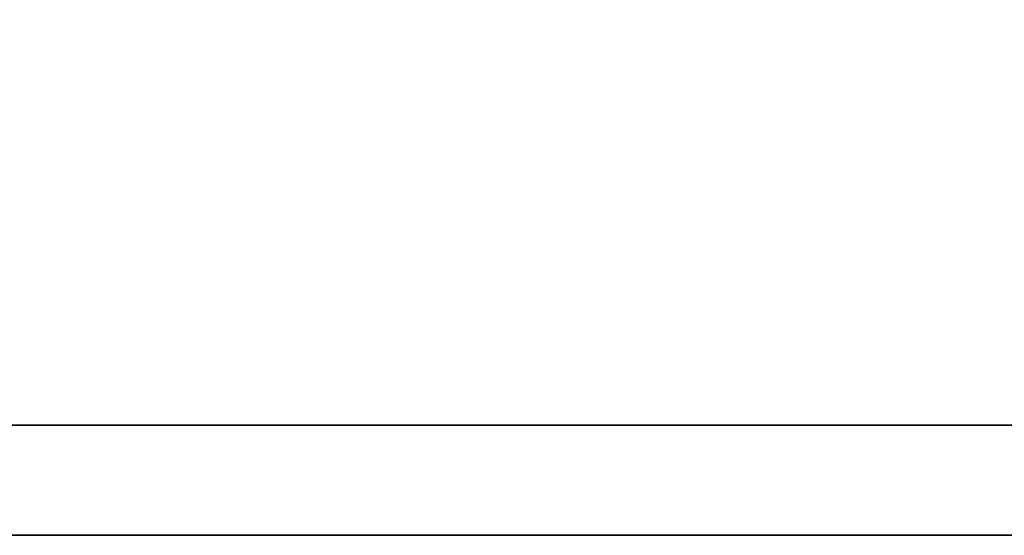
# Model space of a CAD drawing. Header units: millimetres. Extents: x 914 to 1153, y -9 to 64.
# Tile 41 of 55: x 1093.558 to 1094.213, y 11.618 to 11.961. Entities that reach past the tile are written whole.
import ezdxf

# ---------------------------------------------------------------- set-up
doc = ezdxf.new("R2010")
doc.units = ezdxf.units.MM
doc.header["$LTSCALE"] = 0.15
doc.layers.add('DIM', color=4, linetype='CONTINUOUS')
doc.layers.add('layer 1', color=7, linetype='CONTINUOUS')

# ---------------------------------------------------------------- blocks, each defined once
blk = doc.blocks.new('TBI MOTION logo(完整正式版)')
at = {"layer": 'layer 1', "color": 22, "lineweight": 35}
blk.add_open_spline([(75.90875, -9.47875), (75.90875, -9.47875), (75.90875, -12.28625), (75.90875, -12.28625), (75.90875, -12.28625), (75.90875, -12.28625), (75.90875, -12.47875), (75.90875, -12.47875), (75.90875, -12.47875), (75.90875, -12.47875), (75.71625, -12.47875), (75.71625, -12.47875), (75.71625, -12.47875), (75.71625, -12.47875), (-88.32875, -12.47875), (-88.32875, -12.47875), (-88.32875, -12.47875), (-88.32875, -12.47875), (-88.32875, -13.29375), (-88.32875, -13.29375), (-88.32875, -13.29375), (-88.32875, -13.29375), (82.89125, -13.29375), (82.89125, -13.29375), (82.89125, -13.29375), (82.89125, -13.29375), (75.90875, -9.47875), (75.90875, -9.47875)], degree=3, knots=[0, 0, 0, 0, 0.1428571, 0.1428571, 0.1428571, 0.1428572, 0.2857143, 0.2857143, 0.2857143, 0.2857143, 0.4285714, 0.4285714, 0.4285714, 0.4285714, 0.5714286, 0.5714286, 0.5714286, 0.5714286, 0.7142857, 0.7142857, 0.7142857, 0.7142857, 0.8571429, 0.8571429, 0.8571429, 0.8571429, 1, 1, 1, 1], dxfattribs=at)

msp = doc.modelspace()

# ---------------------------------------------------------------- block references
at = {"layer": 'DIM', "color": 0, "xscale": 0.090033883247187, "yscale": 0.090033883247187, "zscale": 0.090033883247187}
msp.add_blockref('TBI MOTION logo(完整正式版)', (1091.81503, 12.81481), dxfattribs=at)

doc.saveas('drawing.dxf')
